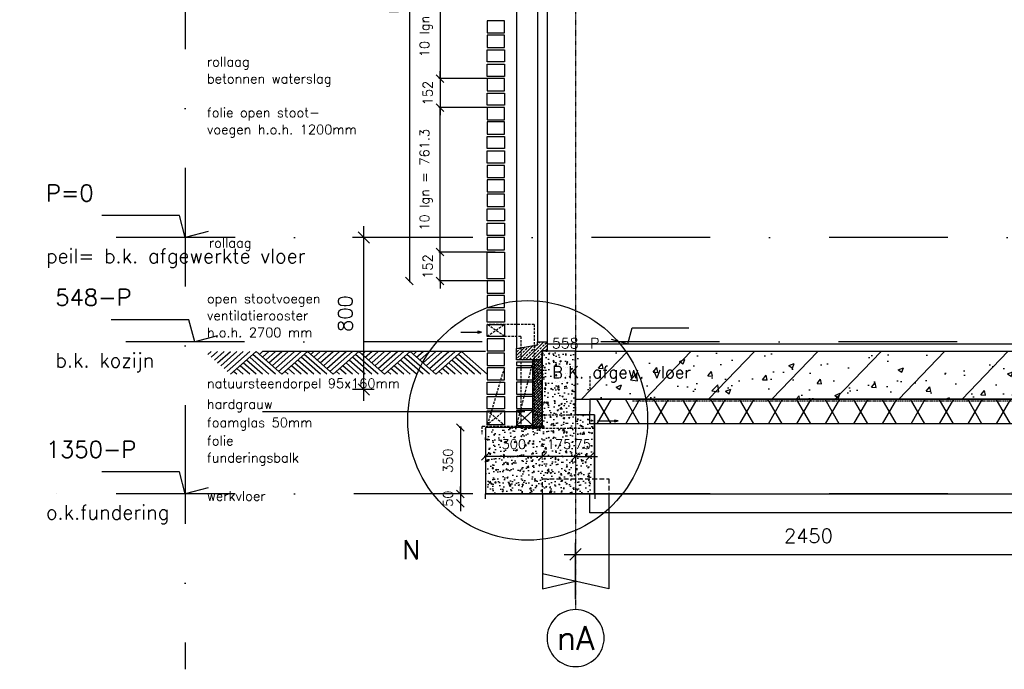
# Model space of a CAD drawing. Extents: x 149262 to 371235, y 141599 to 287858.
# Tile 33 of 60: x 149663 to 154844, y 180318 to 183740. Entities that reach past the tile are written whole.
import ezdxf
from ezdxf.enums import TextEntityAlignment as Align

# ---------------------------------------------------------------- set-up
doc = ezdxf.new("R2010")
doc.units = 0
doc.header["$LTSCALE"] = 50
doc.header["$MEASUREMENT"] = 0
doc.header["$PDMODE"] = 3
doc.header["$PDSIZE"] = 0.1
for name, pattern in [('DASHDOT', [1, 0.5, -0.25, 0, -0.25]), ('DASHED', [0.75, 0.5, -0.25]), ('DD1', [2.66667, 1.66667, -0.5, 0, -0.5]), ('HIDDEN', [0.375, 0.25, -0.125]), ('HIDDEN2', [0.1875, 0.125, -0.0625])]:
    doc.linetypes.add(name, pattern=pattern)
doc.layers.get('0').update_dxf_attribs({"linetype": 'CONTINUOUS'})
doc.layers.get('DEFPOINTS').update_dxf_attribs({"linetype": 'CONTINUOUS'})
for name, color, linetype in [('_DETAILNUMMERS', 4, 'CONTINUOUS'), ('_DETAILNUMMERSTEKST', 4, 'CONTINUOUS'), ('A--A21--_F-23-', 9, 'CONTINUOUS'), ('A--A23--_F--3-', 9, 'CONTINUOUS'), ('A--A35--_F--3-', 9, 'CONTINUOUS'), ('A--L$1-D1-ACEER', 1, 'CONTINUOUS'), ('A--L$7A3-_STRAMIEN', 3, 'CONTINUOUS'), ('A--L11D5_GRONDWERK', 5, 'CONTINUOUS'), ('A--L13D1_VLOEREN', 1, 'CONTINUOUS'), ('A--L13D3_VLOEREN', 3, 'CONTINUOUS'), ('A--L13DC4_VLOEREN', 4, 'HIDDEN'), ('A--L16--', 7, 'CONTINUOUS'), ('A--L16--_F123-', 7, 'CONTINUOUS'), ('A--L16D4_FUNDERING', 4, 'CONTINUOUS'), ('A--L17--', 7, 'CONTINUOUS'), ('A--L17--_F123-', 7, 'CONTINUOUS'), ('A--L21--', 3, 'CONTINUOUS'), ('A--L21--_F--3-', 7, 'CONTINUOUS'), ('A--L21--_F-23-', 4, 'CONTINUOUS'), ('A--L21D1_BUITENWAND', 1, 'CONTINUOUS'), ('A--L21DC1_BUITENWAND', 1, 'HIDDEN'), ('A--L23--', 7, 'CONTINUOUS'), ('A--L23--_F--3-', 7, 'CONTINUOUS'), ('A--L28DC1_KONSTRUKTIES', 1, 'HIDDEN2'), ('A--L31--', 2, 'CONTINUOUS'), ('A--L31--_F--3-', 7, 'CONTINUOUS'), ('A--L31A1_BUITENKOZIJN', 1, 'CONTINUOUS'), ('A--M$1A-_F123-', 1, 'CONTINUOUS'), ('A--M01A1_MAATVOERING', 1, 'CONTINUOUS'), ('A--M01B1_HOOGTE_MAATV', 1, 'CONTINUOUS'), ('A--T$7A-_STRAMIEN', 2, 'CONTINUOUS'), ('A--T01A-25_TEKST', 2, 'CONTINUOUS'), ('A--T01B2_HOOGTE_MAATV', 2, 'CONTINUOUS'), ('A--T01B3_HOOGTE_MAATV', 3, 'CONTINUOUS'), ('Rtrappen', 1, 'CONTINUOUS'), ('STRAMIEN', 8, 'DD1'), ('X--LR---_CP', 7, 'CONTINUOUS')]:
    doc.layers.add(name, color=color, linetype=linetype)
doc.styles.add('ALFA-0_25', font='ROMANS')
doc.styles.add('HIEMSTRA', font='romans.shx')
doc.styles.add('HOOGTEXT', font='ROMANS.shx', dxfattribs={"height": 2.5})
doc.dimstyles.get("Standard").update_dxf_attribs({"dimscale": 50, "dimtxt": 2.5, "dimasz": 2, "dimexe": 0.3, "dimexo": 0.3, "dimgap": 2, "dimtad": 1, "dimdec": 0, "dimzin": 0, "dimdsep": 46, "dimtxsty": 'HIEMSTRA', "dimblk1": 'OBLIQUE', "dimblk2": 'OBLIQUE', "dimsah": 1, "dimcen": 0.09, "dimdle": 0.3, "dimclrd": 1, "dimclre": 1, "dimclrt": 2, "dimadec": 0, "dimazin": 0, "dimtfac": 1, "dimtdec": 4, "dimtix": 1, "dimtmove": 2, "dimatfit": 3, "dimldrblk": 'OBLIQUE', "dimfxl": 0, "dimtvp": 625, "dimtolj": 1, "dimtzin": 0, "dimarcsym": 0})
doc.dimstyles.new('STANDARD$0', dxfattribs={"dimscale": 30, "dimtxt": 2.5, "dimasz": 2, "dimexe": 2, "dimexo": 0, "dimgap": 2, "dimtad": 1, "dimdec": 0, "dimzin": 0, "dimdsep": 46, "dimtxsty": 'ALFA-0_25', "dimblk1": 'OBLIQUE', "dimblk2": 'OBLIQUE', "dimsah": 1, "dimcen": -3, "dimdle": 2, "dimclrd": 1, "dimclre": 1, "dimclrt": 2, "dimadec": 0, "dimazin": 0, "dimtfac": 0.666667, "dimtofl": 0, "dimtmove": 2, "dimatfit": 3, "dimldrblk": 'OBLIQUE', "dimfxl": 0, "dimtvp": 0.833333, "dimtolj": 1, "dimtzin": 0, "dimarcsym": 0})

# ---------------------------------------------------------------- blocks, each defined once
blk = doc.blocks.new('_OBLIQUE')
at = {"color": 0, "linetype": 'ByBlock'}
blk.add_line((-0.5, -0.5), (0.5, 0.5), dxfattribs=at)
blk = doc.blocks.new('*D220')
at = {"layer": 'A--M$1A-_F123-', "color": 1, "lineweight": -2}
for p, q in [((152588, 180686.9), (152588, 180983.6)), ((155038, 180686.9), (155038, 180983.6)), ((152528, 180923.6), (155098, 180923.6))]:
    blk.add_line(p, q, dxfattribs=at)
at = {"layer": 'DEFPOINTS', "color": 0}
for p in [(155038, 180923.6), (152588, 180686.9), (155038, 180686.9)]:
    blk.add_point(p, dxfattribs=at)
at = {"layer": 'A--M$1A-_F123-', "color": 1, "lineweight": -2, "xscale": 60, "yscale": 60, "zscale": 60, "rotation": 180}
blk.add_blockref('_OBLIQUE', (152588, 180923.6), dxfattribs=at)
at = {"layer": 'A--M$1A-_F123-', "color": 1, "lineweight": -2, "xscale": 60, "yscale": 60, "zscale": 60}
blk.add_blockref('_OBLIQUE', (155038, 180923.6), dxfattribs=at)
at = {"layer": 'A--M$1A-_F123-', "color": 2, "insert": (153813, 181021.1), "char_height": 75, "attachment_point": 5, "style": 'ALFA-0_25'}
blk.add_mtext('\\A1;2450', dxfattribs=at)
blk = doc.blocks.new('HOOGTEP')
at = {"layer": 'A--M01A1_MAATVOERING'}
for p, q in [((0, 0), (0.62, 2.33)), ((0.62, 2.33), (8.79, 2.33)), ((-2.41, 0.65), (0, 0))]:
    blk.add_line(p, q, dxfattribs=at)
at = {"layer": 'A--M01B1_HOOGTE_MAATV'}
blk.add_line((-1.38, 0), (0.91, 0), dxfattribs=at)
at = {"layer": 'A--T01B2_HOOGTE_MAATV', "style": 'HOOGTEXT', "flags": 4}
blk.add_attdef('TEKST', (1.84, -0.67), '', height=1.5, dxfattribs=at)
at = {"layer": 'A--T01B3_HOOGTE_MAATV', "style": 'HOOGTEXT', "flags": 4}
blk.add_attdef('HOOGTE', (1.67, 3.82), '', height=1.75, dxfattribs=at)
blk = doc.blocks.new('*D197')
at = {"layer": 'A--M$1A-_F123-', "color": 1, "lineweight": -2}
for p, q in [((152588, 181439.1), (152548, 181439.1)), ((152588, 181442.7), (152588, 181433.1)), ((152588, 181439.1), (152663, 181439.1)), ((152663, 181442.7), (152663, 181433.1)), ((152663, 181439.1), (152703, 181439.1))]:
    blk.add_line(p, q, dxfattribs=at)
at = {"layer": 'DEFPOINTS', "color": 0}
for p in [(152588, 181448.7), (152663, 181448.7), (152663, 181439.1)]:
    blk.add_point(p, dxfattribs=at)
at = {"layer": 'A--M$1A-_F123-', "color": 1, "lineweight": -2, "xscale": 40, "yscale": 40, "zscale": 40}
blk.add_blockref('_OBLIQUE', (152588, 181439.1), dxfattribs=at)
at = {"layer": 'A--M$1A-_F123-', "color": 1, "lineweight": -2, "xscale": 40, "yscale": 40, "zscale": 40, "rotation": 180}
blk.add_blockref('_OBLIQUE', (152663, 181439.1), dxfattribs=at)
at = {"layer": 'A--M$1A-_F123-', "color": 2, "insert": (152625.5, 181504.1), "char_height": 50, "attachment_point": 5, "style": 'HIEMSTRA'}
blk.add_mtext('\\A1;75', dxfattribs=at)
blk = doc.blocks.new('*D198')
at = {"layer": 'A--M$1A-_F123-', "color": 1, "lineweight": -2}
for p, q in [((152412.8, 181439.1), (152372.8, 181439.1)), ((152588, 181439.1), (152412.8, 181439.1)), ((152588, 181439.1), (152628, 181439.1))]:
    blk.add_line(p, q, dxfattribs=at)
at = {"layer": 'DEFPOINTS', "color": 0}
for p in [(152412.8, 181439.1), (152412.8, 181439.1), (152588, 181439.1)]:
    blk.add_point(p, dxfattribs=at)
at = {"layer": 'A--M$1A-_F123-', "color": 1, "lineweight": -2, "xscale": 40, "yscale": 40, "zscale": 40}
blk.add_blockref('_OBLIQUE', (152412.8, 181439.1), dxfattribs=at)
at = {"layer": 'A--M$1A-_F123-', "color": 1, "lineweight": -2, "xscale": 40, "yscale": 40, "zscale": 40, "rotation": 180}
blk.add_blockref('_OBLIQUE', (152588, 181439.1), dxfattribs=at)
at = {"layer": 'A--M$1A-_F123-', "color": 2, "insert": (152500.4, 181504.1), "char_height": 50, "attachment_point": 5, "style": 'HIEMSTRA'}
blk.add_mtext('\\A1;175', dxfattribs=at)
blk = doc.blocks.new('*D199')
at = {"layer": 'A--M$1A-_F123-', "color": 1, "lineweight": -2}
for p, q in [((152418.8, 181439.1), (152107, 181439.1)), ((152113, 181457.7), (152113, 181433.1)), ((152412.8, 181457.7), (152412.8, 181433.1))]:
    blk.add_line(p, q, dxfattribs=at)
at = {"layer": 'DEFPOINTS', "color": 0}
for p in [(152113, 181463.7), (152113, 181439.1), (152412.8, 181463.7)]:
    blk.add_point(p, dxfattribs=at)
at = {"layer": 'A--M$1A-_F123-', "color": 1, "lineweight": -2, "xscale": 40, "yscale": 40, "zscale": 40, "rotation": 180}
blk.add_blockref('_OBLIQUE', (152113, 181439.1), dxfattribs=at)
at = {"layer": 'A--M$1A-_F123-', "color": 1, "lineweight": -2, "xscale": 40, "yscale": 40, "zscale": 40}
blk.add_blockref('_OBLIQUE', (152412.8, 181439.1), dxfattribs=at)
at = {"layer": 'A--M$1A-_F123-', "color": 2, "insert": (152262.9, 181504.1), "char_height": 50, "attachment_point": 5, "style": 'HIEMSTRA'}
blk.add_mtext('\\A1;300', dxfattribs=at)
blk = doc.blocks.new('*D200')
at = {"layer": 'A--M$1A-_F123-', "color": 1, "lineweight": -2}
for p, q in [((151981.4, 181597.8), (151981.4, 181235.8)), ((151987.6, 181591.8), (151975.4, 181591.8)), ((151987.6, 181241.8), (151975.4, 181241.8))]:
    blk.add_line(p, q, dxfattribs=at)
at = {"layer": 'DEFPOINTS', "color": 0}
for p in [(151993.6, 181591.8), (151981.4, 181241.8), (151993.6, 181241.8)]:
    blk.add_point(p, dxfattribs=at)
at = {"layer": 'A--M$1A-_F123-', "color": 1, "lineweight": -2, "xscale": 40, "yscale": 40, "zscale": 40}
for p, rotation in [((151981.4, 181591.8), 90), ((151981.4, 181241.8), 270)]:
    blk.add_blockref('_OBLIQUE', p, dxfattribs=dict(at, rotation=rotation))
at = {"layer": 'A--M$1A-_F123-', "color": 2, "insert": (151916.4, 181416.8), "char_height": 50, "attachment_point": 5, "rotation": 90, "style": 'HIEMSTRA'}
blk.add_mtext('\\A1;350', dxfattribs=at)
blk = doc.blocks.new('*D201')
at = {"layer": 'A--M$1A-_F123-', "color": 1, "lineweight": -2}
for p, q in [((151981.4, 181241.8), (151981.4, 181281.8)), ((151981.4, 181241.8), (151981.4, 181191.8)), ((151981.4, 181191.8), (151981.4, 181151.8))]:
    blk.add_line(p, q, dxfattribs=at)
at = {"layer": 'DEFPOINTS', "color": 0}
for p in [(151981.4, 181241.8), (151981.4, 181191.8), (151981.4, 181191.8)]:
    blk.add_point(p, dxfattribs=at)
at = {"layer": 'A--M$1A-_F123-', "color": 1, "lineweight": -2, "xscale": 40, "yscale": 40, "zscale": 40}
for p, rotation in [((151981.4, 181241.8), 270), ((151981.4, 181191.8), 90)]:
    blk.add_blockref('_OBLIQUE', p, dxfattribs=dict(at, rotation=rotation))
at = {"layer": 'A--M$1A-_F123-', "color": 2, "insert": (151916.4, 181216.8), "char_height": 50, "attachment_point": 5, "rotation": 90, "style": 'HIEMSTRA'}
blk.add_mtext('\\A1;50', dxfattribs=at)
blk = doc.blocks.new('Q010075-')
at = {"layer": 'A--L17--_F123-', "color": 1, "linetype": 'DASHED'}
blk.add_lwpolyline([(-175, 0), (-175, 80), (175, 80), (175, 0)], dxfattribs=at)
at = {"layer": 'A--L17--_F123-', "color": 1, "linetype": 'Continuous'}
for points in [[(175, 0), (175, -500), (-175, -420)], [(-175, 0), (-175, -500), (0, -460)]]:
    blk.add_lwpolyline(points, dxfattribs=at)
at = {"layer": 'X--LR---_CP'}
for p in [(-175, 0), (-175, 0), (175, 0)]:
    blk.add_point(p, dxfattribs=at)
blk = doc.blocks.new('*D205')
at = {"layer": 'A--M$1A-_F123-', "color": 1, "lineweight": -2}
for p, q in [((152156.7, 183276.9), (151868.7, 183276.9)), ((151874.7, 182509.6), (151874.7, 183282.9)), ((152122, 182515.6), (151868.7, 182515.6))]:
    blk.add_line(p, q, dxfattribs=at)
at = {"layer": 'DEFPOINTS', "color": 0}
for p in [(151874.7, 183276.9), (152162.7, 183276.9), (152128, 182515.6)]:
    blk.add_point(p, dxfattribs=at)
at = {"layer": 'A--M$1A-_F123-', "color": 1, "lineweight": -2, "xscale": 40, "yscale": 40, "zscale": 40}
for p, rotation in [((151874.7, 183276.9), 90), ((151874.7, 182515.6), 270)]:
    blk.add_blockref('_OBLIQUE', p, dxfattribs=dict(at, rotation=rotation))
at = {"layer": 'A--M$1A-_F123-', "color": 2, "insert": (151801.4, 182896.3), "char_height": 50, "attachment_point": 5, "rotation": 90, "style": 'HIEMSTRA'}
blk.add_mtext('\\A1;10 lgn = 761.3', dxfattribs=at)
blk = doc.blocks.new('*D208')
at = {"layer": 'A--M$1A-_F123-', "color": 1, "lineweight": -2}
for p, q in [((151874.7, 182515.6), (151874.7, 182555.6)), ((152164.5, 182515.6), (151868.7, 182515.6)), ((151874.7, 182363.4), (151874.7, 182515.6)), ((152156.7, 182363.4), (151868.7, 182363.4)), ((151874.7, 182363.4), (151874.7, 182323.4))]:
    blk.add_line(p, q, dxfattribs=at)
at = {"layer": 'DEFPOINTS', "color": 0}
for p in [(151874.7, 182515.6), (152170.5, 182515.6), (152162.7, 182363.4)]:
    blk.add_point(p, dxfattribs=at)
at = {"layer": 'A--M$1A-_F123-', "color": 1, "lineweight": -2, "xscale": 40, "yscale": 40, "zscale": 40}
for p, rotation in [((151874.7, 182515.6), 270), ((151874.7, 182363.4), 90)]:
    blk.add_blockref('_OBLIQUE', p, dxfattribs=dict(at, rotation=rotation))
at = {"layer": 'A--M$1A-_F123-', "color": 2, "insert": (151809.7, 182439.5), "char_height": 50, "attachment_point": 5, "rotation": 90, "style": 'HIEMSTRA'}
blk.add_mtext('\\A1;152', dxfattribs=at)
blk = doc.blocks.new('*D209')
at = {"layer": 'A--M$1A-_F123-', "color": 1, "lineweight": -2}
for p, q in [((151874.7, 183429.2), (151874.7, 183469.2)), ((152156.7, 183429.2), (151868.7, 183429.2)), ((151874.7, 183429.2), (151874.7, 183276.9)), ((152164.5, 183276.9), (151868.7, 183276.9)), ((151874.7, 183276.9), (151874.7, 183236.9))]:
    blk.add_line(p, q, dxfattribs=at)
at = {"layer": 'DEFPOINTS', "color": 0}
for p in [(152162.7, 183429.2), (151874.7, 183276.9), (152170.5, 183276.9)]:
    blk.add_point(p, dxfattribs=at)
at = {"layer": 'A--M$1A-_F123-', "color": 1, "lineweight": -2, "xscale": 40, "yscale": 40, "zscale": 40}
for p, rotation in [((151874.7, 183429.2), 270), ((151874.7, 183276.9), 90)]:
    blk.add_blockref('_OBLIQUE', p, dxfattribs=dict(at, rotation=rotation))
at = {"layer": 'A--M$1A-_F123-', "color": 2, "insert": (151809.7, 183353.1), "char_height": 50, "attachment_point": 5, "rotation": 90, "style": 'HIEMSTRA'}
blk.add_mtext('\\A1;152', dxfattribs=at)
blk = doc.blocks.new('*D210')
at = {"layer": 'A--M$1A-_F123-', "color": 1, "lineweight": -2}
for p, q in [((152122, 184190.5), (151868.7, 184190.5)), ((151874.7, 184196.5), (151874.7, 183423.2)), ((152156.7, 183429.2), (151868.7, 183429.2))]:
    blk.add_line(p, q, dxfattribs=at)
at = {"layer": 'DEFPOINTS', "color": 0}
for p in [(152128, 184190.5), (151874.7, 183429.2), (152162.7, 183429.2)]:
    blk.add_point(p, dxfattribs=at)
at = {"layer": 'A--M$1A-_F123-', "color": 1, "lineweight": -2, "xscale": 40, "yscale": 40, "zscale": 40}
for p, rotation in [((151874.7, 184190.5), 90), ((151874.7, 183429.2), 270)]:
    blk.add_blockref('_OBLIQUE', p, dxfattribs=dict(at, rotation=rotation))
at = {"layer": 'A--M$1A-_F123-', "color": 2, "insert": (151801.4, 183809.9), "char_height": 50, "attachment_point": 5, "rotation": 90, "style": 'HIEMSTRA'}
blk.add_mtext('\\A1;10 lgn = 761.3', dxfattribs=at)
blk = doc.blocks.new('*D217')
at = {"layer": 'A--M$1A-_F123-', "color": 1, "linetype": 'Continuous', "lineweight": -2}
for p, q in [((151713.1, 185947.8), (151713.1, 182357.4)), ((151707.1, 182363.4), (151707.1, 182363.4))]:
    blk.add_line(p, q, dxfattribs=at)
at = {"layer": 'DEFPOINTS', "color": 0, "linetype": 'Continuous'}
for p in [(151713.1, 185941.8, 0), (151713.1, 182363.4), (151713.1, 182363.4)]:
    blk.add_point(p, dxfattribs=at)
at = {"layer": 'A--M$1A-_F123-', "color": 1, "linetype": 'Continuous', "lineweight": -2, "xscale": 40, "yscale": 40, "zscale": 40}
for p, rotation in [((151713.1, 185941.8), 90), ((151713.1, 182363.4), 270)]:
    blk.add_blockref('_OBLIQUE', p, dxfattribs=dict(at, rotation=rotation))
at = {"layer": 'A--M$1A-_F123-', "color": 3, "linetype": 'Continuous', "insert": (151639.7, 184152.6), "char_height": 50, "attachment_point": 5, "rotation": 90, "style": 'HIEMSTRA'}
blk.add_mtext('\\A1;\\fRomanS|b0|i0|c0|p0;lagenmaat=76.13 mm', dxfattribs=at)
blk = doc.blocks.new('*U578')
at = {"layer": 'A--A21--_F-23-', "linetype": 'Continuous'}
h = blk.add_hatch(dxfattribs=at)
h.set_pattern_fill('ALFAISO', color=256, scale=130, angle=180, style=0)
h.set_pattern_definition([(240, (8e-15, 65), (112.5833, -65), []), (300, (8e-15, 65), (112.5833, 65), [])])
h.paths.add_polyline_path([(0, 0), (65, -65), (-4702.3, -65), (-4702.3, 0), (-4702.3, 65), (-65, 65)])
at = {"layer": 'A--L21--_F--3-', "color": 3, "linetype": 'Continuous'}
for points in [[(-65, 65), (-65, 65), (-4702.3, 65), (-4702.3, 0)], [(65, -65), (65, -65), (-4702.3, -65), (-4702.3, 0)]]:
    blk.add_lwpolyline(points, dxfattribs=at)
blk = doc.blocks.new('*U576')
at = {"layer": 'A--L23--_F--3-', "color": 2, "linetype": 'Continuous'}
blk.add_lwpolyline([(0, 0), (0, 25), (575.2, 25), (575.2, 0)], dxfattribs=at)
blk = doc.blocks.new('*D250')
at = {"layer": 'A--M$1A-_F123-', "color": 1, "lineweight": -2}
for p, q in [((151473.4, 181731.8), (151473.4, 182651.8)), ((151528, 182591.8), (151413.4, 182591.8)), ((151528, 181791.8), (151413.4, 181791.8))]:
    blk.add_line(p, q, dxfattribs=at)
at = {"layer": 'DEFPOINTS', "color": 0}
for p in [(151473.4, 182591.8), (151528, 182591.8), (151528, 181791.8)]:
    blk.add_point(p, dxfattribs=at)
at = {"layer": 'A--M$1A-_F123-', "color": 1, "lineweight": -2, "xscale": 60, "yscale": 60, "zscale": 60}
for p, rotation in [((151473.4, 182591.8), 90), ((151473.4, 181791.8), 270)]:
    blk.add_blockref('_OBLIQUE', p, dxfattribs=dict(at, rotation=rotation))
at = {"layer": 'A--M$1A-_F123-', "color": 2, "insert": (151375.9, 182191.8), "char_height": 75, "attachment_point": 5, "rotation": 90, "style": 'ALFA-0_25'}
blk.add_mtext('\\A1;800', dxfattribs=at)
blk = doc.blocks.new('Q010064-')
at = {"layer": 'A--L16--_F123-', "color": 1, "linetype": 'Continuous'}
for points in [[(37.5, -37.5), (75, 0)], [(75, -75), (150, 0)], [(112.5, -112.5), (225, 0)], [(150, -150), (300, 0)], [(187.5, -187.5), (375, 0)], [(225, -225), (450, 0)], [(262.5, -262.5), (525, 0)], [(300, -300), (600, 0)], [(900, -300), (600, 0)], [(675, -300), (487.5, -112.5)], [(750, -300), (525, -75)], [(825, -300), (562.5, -37.5)], [(450, -300), (375, -225)], [(525, -300), (412.5, -187.5)], [(600, -300), (450, -150)], [(375, -300), (337.5, -262.5)]]:
    blk.add_lwpolyline(points, dxfattribs=at)
at = {"layer": 'X--LR---_CP'}
blk.add_point((600, 0), dxfattribs=at)
blk.add_point((600, 0), dxfattribs=at)
blk = doc.blocks.new('A$C1CA82ED4')
at = {"layer": 'A--L16--', "xscale": 0.4504033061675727, "yscale": 0.3999999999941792}
for p in [(-16.9, 120), (253.4, 120), (523.6, 120), (793.8, 120), (1064.1, 120)]:
    blk.add_blockref('Q010064-', p, dxfattribs=at)

msp = doc.modelspace()

# ---------------------------------------------------------------- hatches: boundary and pattern name
at = {"layer": 'A--A21--_F-23-'}
h = msp.add_hatch(dxfattribs=at)
h.set_pattern_fill('ANSI38', color=256, scale=80, style=0)
h.set_pattern_definition([(45, (16179.166, 85196.347), (-7.0710678, 7.0710678), []), (135, (16179.166, 85196.347), (-21.21320344, 7.0710678), [25, -15])])
h.paths.add_polyline_path([(152412, 181595.6), (152362, 181595.6), (152362, 181947.6), (152412, 181947.6)])
at = {"layer": 'A--A23--_F--3-'}
h = msp.add_hatch(dxfattribs=at)
h.set_pattern_fill('ALFABET', color=256, scale=40, angle=1, style=0, pattern_type=2)
h.set_pattern_definition([(46, (98041.84, 208488.68), (-172.64155, 166.718), []), (51, (98041.84, 208488.68), (287.29845, -20.0899), [30, -330]), (356, (98041.84, 208488.68), (-60.7431, 299.8624), [24, -264]), (101.4514, (98065.78, 208487), (226.5556, 279.7724), [25.4961, -280.4568]), (47.1842, (98040.44, 208568.66), (427.9869, -58.7472), [45, -495]), (97.6356, (98076.1, 208563.77), (367.0079, 396.1126), [38.244, -420.6852]), (352.1842, (98040.44, 208568.66), (367.0076, 396.113), [36, -396]), (22, (98080.78, 208549.37), (241.5371, -156.856), [30, -330]), (327, (98080.78, 208549.37), (92.249, 291.7144), [24, -264]), (72.4514, (98100.9, 208536.3), (333.7863, 134.8581), [25.4961, -280.4568]), (38.5, (98041.84, 208488.68), (2.53928, 133.22215), [0, -260.8, 0, -268, 0, -265]), (8.5, (98041.84, 208488.68), (102.4584, 159.57714), [0, -152.8, 0, -254.8, 0, -101]), (328.5, (97952.65, 208487.12), (213.6539, -5.29398), [0, -100, 0, -312, 0, -414]), (318.5, (97912.65, 208486.42), (232.5401, 44.1071), [0, -130, 0, -207.2, 0, -294]), (318.5, (97912.65, 208486.42), (232.5401, 44.1071), [0, -130, 0, -207.2, 0, -294])])
h.paths.add_polyline_path([(155038, 181991.8), (152588, 181991.8), (152588, 181741.8), (155038, 181741.8)])
h.paths.add_polyline_path([(156988, 181991.8), (156637.6, 181991.8), (156609.1, 181968.8), (156485.7, 181968.8), (156480.7, 181991.8), (155038, 181991.8), (155038, 181741.8), (156988, 181741.8)])
h.paths.add_polyline_path([(157300.3, 181991.8), (157250.3, 181991.8), (157200.3, 181991.8), (157150.3, 181991.8), (157100.3, 181991.8), (156988, 181991.8), (156988, 181741.8), (157300.3, 181741.8)])
h.paths.add_polyline_path([(151622.6, 181767.4), (152662.7, 181767.4), (152662.7, 181894.8), (151622.6, 181894.8)], flags=9)
h = msp.add_hatch(dxfattribs=at)
h.set_pattern_fill('AR-CONC', color=256, scale=10, style=0)
h.set_pattern_definition([(50, (-2009.353, 90145.88), (71.726018, -6.275213), [7.5, -82.5]), (355, (-2009.35, 90145.88), (-13.875133, 75.219213), [6, -66]), (100.4514, (-2003.376, 90145.36), (57.850938, 68.943954), [6.37402, -70.11421]), (46.1842, (-2009.35, 90165.88), (106.724105, -16.5519), [11.25, -123.75]), (96.6356, (-2000.46, 90164.5), (93.46627, 97.41179), [9.56103, -105.1713]), (351.1842, (-2009.35, 90165.88), (93.466195, 97.41186), [9, -99]), (21, (-1999.353, 90160.88), (59.690705, -40.26189), [7.5, -82.5]), (326, (-1999.35, 90160.88), (24.331533, 72.515005), [6, -66]), (71.4514, (-1994.38, 90157.527), (84.022263, 32.25305), [6.37402, -70.11421]), (37.5, (-2009.353, 90145.882), (1.2159855, 33.2893854), [0, -65.2, 0, -67, 0, -66.25]), (7.5, (-2009.353, 90145.88), (26.306954, 39.441171), [0, -38.2, 0, -63.7, 0, -25.25]), (327.5, (-2031.653, 90145.882), (53.3822436, -2.255487), [0, -25, 0, -78, 0, -103.5]), (317.5, (-2041.653, 90145.88), (58.318617, 10.010498), [0, -32.5, 0, -51.8, 0, -73.5])])
h.paths.add_polyline_path([(152113, 181241.8), (152663, 181241.8), (152688, 181658.4), (152588, 181658.4), (152588, 181993.4), (152412.8, 181993.5), (152412.8, 181596.8), (152412.8, 181591.8), (152113, 181591.8)])
at = {"layer": 'A--A35--_F--3-'}
h = msp.add_hatch(dxfattribs=at)
h.set_pattern_fill('ANSI33', color=256, scale=4, style=0)
h.set_pattern_definition([(45, (152776.859, 180854.755), (-17.9605, 17.9605), []), (45, (152794.82, 180854.755), (-17.9605, 17.9605), [12.7, -6.35])])
h.paths.add_polyline_path([(152276.8, 182007), (152387, 182026.8), (152387, 182042.6), (152438, 182042.6), (152438, 181995), (152410.5, 181995), (152410.5, 181947.6), (152393.9, 181947.6), (152362, 181947.6), (152348, 181947.6), (152303, 181947.6), (152276.8, 181947.6)])

# ---------------------------------------------------------------- linework, layer by layer
at = {"layer": '_DETAILNUMMERS'}
msp.add_circle((152336, 181629.1), 630.9, dxfattribs=at)
at = {"layer": 'A--L$1-D1-ACEER'}
for p, q in [((151983.7, 182093.4), (152090.9, 182093.4)), ((152703, 181626.2), (152810.2, 181626.2))]:
    msp.add_line(p, q, dxfattribs=at)
for points in [[(152073.2, 182088.4), (152093.2, 182093.4), (152093.2, 182093.4), (152073.2, 182098.4)], [(152792.5, 181621.2), (152812.5, 181626.2), (152812.5, 181626.2), (152792.5, 181631.2)]]:
    msp.add_lwpolyline(points, close=True, dxfattribs=at)
at = {"layer": 'A--L$7A3-_STRAMIEN', "linetype": 'Continuous', "extrusion": (0, 0, -1)}
msp.add_ellipse((152588, 180482.6), major_axis=(-106.1, 106.1), ratio=1, dxfattribs=at)
at = {"layer": 'A--L11D5_GRONDWERK'}
msp.add_line((152113, 181991.8), (150940.7, 181991.8), dxfattribs=at)
at = {"layer": 'A--L13D1_VLOEREN'}
msp.add_line((152439.2, 182032.6), (156472.1, 182033.4), dxfattribs=at)
at = {"layer": 'A--L13D3_VLOEREN'}
msp.add_lwpolyline([(152412, 181595.6), (152362, 181595.6), (152362, 181947.6), (152412, 181947.6)], close=True, dxfattribs=at)
at = {"layer": 'A--L13DC4_VLOEREN'}
msp.add_line((152409.5, 181596.8), (152094.5, 181596.8), dxfattribs=at)
msp.add_lwpolyline([(152522.6, 181993.4), (152409.5, 181993.4), (152409.5, 181596.8), (152094.5, 181596.8), (152094.5, 181556.2)], dxfattribs=at)
at = {"layer": 'A--L16D4_FUNDERING'}
msp.add_lwpolyline([(152113, 181241.8), (152688, 181241.8), (152688, 181658.4), (152588, 181658.4), (152588, 181993.4), (152412.8, 181993.5), (152412.8, 181596.8), (152412.8, 181591.8), (152113, 181591.8)], close=True, dxfattribs=at)
msp.add_lwpolyline([(152688, 181658.4), (152688, 181241.8), (152113, 181241.8)], dxfattribs=at)
at = {"layer": 'A--L21--_F-23-', "linetype": 'Continuous'}
msp.add_lwpolyline([(157300.3, 181991.8), (152588, 181991.8), (152588, 181741.8), (157300.3, 181741.8)], close=True, dxfattribs=at)
at = {"layer": 'A--L21D1_BUITENWAND'}
for p, q in [((152362, 181602.6), (152277, 181680.4)), ((152277, 181602.6), (152362, 181680.4))]:
    msp.add_line(p, q, dxfattribs=at)
for points in [[(152213, 183733.7), (152123, 183733.7), (152123, 183669.6), (152213, 183669.6)], [(152213, 183657.6), (152123, 183657.6), (152123, 183593.5), (152213, 183593.5)], [(152213, 183517.3), (152123, 183517.3), (152123, 183581.5), (152213, 183581.5)], [(152213, 183441.2), (152123, 183441.2), (152123, 183505.3), (152213, 183505.3)], [(152213, 183429.2), (152123, 183429.2), (152123, 183365.1), (152213, 183365.1)], [(152213, 183288.9), (152123, 183288.9), (152123, 183353.1), (152213, 183353.1)], [(152213, 183276.9), (152123, 183276.9), (152123, 183212.8), (152213, 183212.8)], [(152213, 183200.8), (152123, 183200.8), (152123, 183136.7), (152213, 183136.7)], [(152213, 183060.6), (152123, 183060.6), (152123, 183124.7), (152213, 183124.7)], [(152213, 182984.4), (152123, 182984.4), (152123, 183048.6), (152213, 183048.6)], [(152213, 182972.4), (152123, 182972.4), (152123, 182908.3), (152213, 182908.3)], [(152213, 182896.3), (152123, 182896.3), (152123, 182832.2), (152213, 182832.2)], [(152213, 182820.2), (152123, 182820.2), (152123, 182756), (152213, 182756)], [(152213, 182679.9), (152123, 182679.9), (152123, 182744), (152213, 182744)], [(152213, 182603.8), (152123, 182603.8), (152123, 182667.9), (152213, 182667.9)], [(152213, 182591.8), (152123, 182591.8), (152123, 182527.6), (152213, 182527.6)], [(152213, 182375.4), (152123, 182375.4), (152123, 182515.6), (152213, 182515.6)], [(152213, 182363.4), (152123, 182363.4), (152123, 182299.3), (152213, 182299.3)], [(152213, 182287.3), (152123, 182287.3), (152123, 182223.1), (152213, 182223.1)], [(152213, 182147), (152123, 182147), (152123, 182211.1), (152213, 182211.1)], [(152213, 182070.9), (152123, 182070.9), (152123, 182135), (152213, 182135)], [(152213, 182058.9), (152123, 182058.9), (152123, 181994.7), (152213, 181994.7)], [(152213, 181982.7), (152123, 181982.7), (152123, 181918.6), (152213, 181918.6)], [(152213, 181906.6), (152123, 181906.6), (152123, 181842.5), (152213, 181842.5)], [(152362, 181935.6), (152277, 181935.6), (152277, 181917.4), (152362, 181917.4)], [(152362, 181905.4), (152277, 181905.4), (152277, 181842.4), (152362, 181842.4)], [(152213, 181766.3), (152123, 181766.3), (152123, 181830.5), (152213, 181830.5)], [(152362, 181830.4), (152277, 181830.4), (152277, 181767.4), (152362, 181767.4)], [(152213, 181690.2), (152123, 181690.2), (152123, 181754.3), (152213, 181754.3)], [(152362, 181755.4), (152277, 181755.4), (152277, 181692.4), (152362, 181692.4)], [(152213, 181605.8), (152123, 181605.8), (152123, 181680.3), (152213, 181680.3)], [(152362, 181680.4), (152277, 181680.4), (152277, 181602.6), (152362, 181602.6)]]:
    msp.add_lwpolyline(points, close=True, dxfattribs=at)
at = {"layer": 'A--L21DC1_BUITENWAND'}
for p, q in [((152213, 182072.8), (152123, 182135)), ((152123, 182072), (152213, 182135)), ((152369.7, 182135), (152123, 182135)), ((152369.7, 182135), (152369.7, 181658.9)), ((152299.7, 182070.9), (152123, 182070.9)), ((152299.7, 182070.9), (152299.7, 181588.9)), ((152213, 181906.6), (152123, 181605.8)), ((152362, 181935.6), (152277, 181602.6)), ((152663, 181861.8), (152663, 181791.8)), ((152213, 181680.3), (152123, 181605.8)), ((152123, 181680.3), (152213, 181605.8)), ((152369.7, 181658.9), (152663, 181658.9)), ((152299.7, 181588.9), (152688, 181588.9))]:
    msp.add_line(p, q, dxfattribs=at)
at = {"layer": 'A--L28DC1_KONSTRUKTIES'}
for p, q in [((152888, 181731.8), (163288, 181731.8)), ((152663, 181241.8), (152887.8, 181241.8))]:
    msp.add_line(p, q, dxfattribs=at)
at = {"layer": 'A--L31--'}
msp.add_lwpolyline([(152663, 181241.8), (163513, 181241.8), (163513, 181141.8), (152663, 181141.8)], close=True, dxfattribs=at)
at = {"layer": 'A--L31--_F--3-', "color": 4, "linetype": 'Continuous'}
msp.add_lwpolyline([(152276.8, 182007), (152387, 182026.8), (152387, 182042.6), (152438, 182042.6), (152438, 181995), (152410.5, 181995), (152410.5, 181947.6), (152393.9, 181947.6), (152362, 181947.6), (152348, 181947.6), (152348, 181947.6), (152303, 181947.6), (152303, 181947.6), (152276.8, 181947.6)], close=True, dxfattribs=at)
at = {"layer": 'A--L31A1_BUITENKOZIJN'}
for p, q in [((152438, 188379.8), (152438, 182042.6)), ((152278, 188358.8), (152276.8, 182007)), ((152387, 188358.8), (152387, 182042.6))]:
    msp.add_line(p, q, dxfattribs=at)
at = {"layer": 'A--T01A-25_TEKST'}
msp.add_line((150940.6, 181676.5), (152320.7, 181676.5), dxfattribs=at)
at = {"layer": 'STRAMIEN', "color": 8, "linetype": 'DASHDOT', "ltscale": 25}
for p, q in [((150534.1, 200460.9), (150534.1, 180318.1)), ((160797, 181241.8), (149662.7, 181241.8))]:
    msp.add_line(p, q, dxfattribs=at)
at = {"layer": 'STRAMIEN', "color": 8, "linetype": 'DASHDOT', "ltscale": 0.1}
msp.add_line((152588, 200460.9), (152588, 180632.6), dxfattribs=at)
at = {"layer": 'STRAMIEN', "linetype": 'DASHDOT', "ltscale": 25}
for p, q in [((160797, 182591.8), (149997.4, 182591.8)), ((160846.5, 182042.6), (150046.9, 182042.6))]:
    msp.add_line(p, q, dxfattribs=at)

# ---------------------------------------------------------------- block references
ref = msp.add_blockref('HOOGTEP', (150534.1, 182591.8), dxfattribs=dict(xscale=-50, yscale=50, zscale=50))
ref.add_attrib('TEKST', 'peil= b.k. afgewerkte vloer', (149800.7, 182457.8), dxfattribs={"layer": 'A--T01B2_HOOGTE_MAATV', "height": 75, "style": 'HOOGTEXT', "flags": 4})
ref.add_attrib('HOOGTE', 'P=0', (149800.7, 182782.8), dxfattribs={"layer": 'A--T01B3_HOOGTE_MAATV', "height": 87.5, "style": 'HOOGTEXT', "flags": 4})
ref = msp.add_blockref('HOOGTEP', (150583.5, 182042.6), dxfattribs=dict(xscale=-50, yscale=50, zscale=50))
ref.add_attrib('TEKST', 'b.k. kozijn', (149850.1, 181908.5), dxfattribs={"layer": 'A--T01B2_HOOGTE_MAATV', "height": 75, "style": 'HOOGTEXT', "flags": 4})
ref.add_attrib('HOOGTE', '548-P', (149850.1, 182233.5), dxfattribs={"layer": 'A--T01B3_HOOGTE_MAATV', "height": 87.5, "style": 'HOOGTEXT', "flags": 4})
ref = msp.add_blockref('HOOGTEP', (150534.1, 181241.8), dxfattribs=dict(xscale=-50, yscale=50, zscale=50))
ref.add_attrib('TEKST', 'o.k.fundering', (149800.7, 181107.8), dxfattribs={"layer": 'A--T01B2_HOOGTE_MAATV', "height": 75, "style": 'HOOGTEXT', "flags": 4})
ref.add_attrib('HOOGTE', '1350-P', (149800.7, 181432.8), dxfattribs={"layer": 'A--T01B3_HOOGTE_MAATV', "height": 87.5, "style": 'HOOGTEXT', "flags": 4})
at = {"layer": '_DETAILNUMMERS'}
msp.add_blockref('A$C1CA82ED4', (150653.5, 181871.8), dxfattribs=at)
at = {"layer": 'A--L17--'}
msp.add_blockref('Q010075-', (152588, 181241.8), dxfattribs=at)
at = {"layer": 'A--L21--', "linetype": 'Continuous'}
msp.add_blockref('*U578', (157365.3, 181676.8), dxfattribs=at)
at = {"layer": 'A--L23--'}
msp.add_blockref('*U576', (152113, 181216.8), dxfattribs=at)
at = {"layer": 'Rtrappen'}
ref = msp.add_blockref('HOOGTEP', (152863.1, 182032.7), dxfattribs=dict(at, xscale=36.38973101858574, yscale=36.38973101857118, zscale=36.38973101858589))
ref.add_attrib('TEKST', '558-P', (152463.1, 182008.3), dxfattribs={"layer": 'A--T01B2_HOOGTE_MAATV', "height": 54.58, "style": 'HOOGTEXT', "flags": 4})
ref.add_attrib('HOOGTE', 'B.K. afgew. vloer', (152463.6, 181850.8), dxfattribs={"layer": 'A--T01B3_HOOGTE_MAATV', "height": 63.682, "style": 'HOOGTEXT', "flags": 4})

# ---------------------------------------------------------------- texts
at = {"layer": '_DETAILNUMMERSTEKST', "style": 'HIEMSTRA'}
msp.add_text('N', height=100, dxfattribs=at).set_placement((151675.7, 180898.1))
at = {"layer": 'A--T$7A-_STRAMIEN', "style": 'ALFA-0_25'}
msp.add_text('nA', height=125, dxfattribs=at).set_placement((152588, 180482.6), align=Align.MIDDLE_CENTER)
at = {"layer": 'A--T01A-25_TEKST', "style": 'HIEMSTRA'}
for s, p in [('rollaag', (150647.9, 183493.3)), ('betonnen waterslag', (150647.9, 183404)), ('folie open stoot-', (150647.9, 183225.6)), ('voegen h.o.h. 1200mm', (150647.9, 183136.4)), ('rollaag', (150657.9, 182539.4)), ('open stootvoegen', (150647.9, 182245.7)), ('ventilatierooster', (150647.9, 182156.5)), ('h.o.h. 2700 mm', (150647.9, 182067.3)), ('natuursteendorpel 95x160mm', (150647.9, 181799.2)), ('hardgrauw ', (150647.4, 181689.9)), ('foamglas 50mm', (150647.9, 181593.1)), ('folie', (150647.9, 181497.3)), ('funderingsbalk', (150647.9, 181408.1)), ('werkvloer', (150647.9, 181205.9))]:
    msp.add_text(s, height=50, dxfattribs=at).set_placement(p)

# ---------------------------------------------------------------- dimensions: what is measured, and where the dimension line sits
at = {"layer": 'A--M$1A-_F123-', "linetype": 'Continuous'}
dim = msp.add_linear_dim(base=(151713.1, 182363.4), p1=(151713.1, 185941.8, 0), p2=(151713.1, 182363.4), angle=90, text='\\fRomanS|b0|i0|c0|p0;lagenmaat=76.13 mm', dimstyle='Standard', override={"dimscale": 20, "dimclrt": 3}, dxfattribs=at)
dim.commit()
dim.dimension.update_dxf_attribs({"geometry": '*D217', "text_midpoint": (151639.7, 184152.6)})
at = {"layer": 'A--M$1A-_F123-'}
for base, p1, p2, picture, middle in [((151874.7, 183429.2), (152128, 184190.5), (152162.7, 183429.2), '*D210', (151801.4, 183809.9)), ((151874.7, 183276.9), (152128, 182515.6), (152162.7, 183276.9), '*D205', (151801.4, 182896.3))]:
    dim = msp.add_linear_dim(base=base, p1=p1, p2=p2, angle=270, text='10 lgn = 761.3', dimstyle='Standard', override={"dimscale": 20}, dxfattribs=at)
    dim.commit()
    dim.dimension.update_dxf_attribs({"geometry": picture, "text_midpoint": middle})
for base, p1, p2, angle, picture, middle in [((151874.7, 183276.9), (152162.7, 183429.2), (152170.5, 183276.9), 270, '*D209', (151809.7, 183353.1)), ((151874.7, 182515.6), (152162.7, 182363.4), (152170.5, 182515.6), 270, '*D208', (151809.7, 182439.5)), ((151981.4, 181241.8), (151993.6, 181591.8), (151993.6, 181241.8), 90, '*D200', (151916.4, 181416.8)), ((151981.4, 181191.8), (151981.4, 181241.8), (151981.4, 181191.8), 90, '*D201', (151916.4, 181216.8))]:
    dim = msp.add_linear_dim(base=base, p1=p1, p2=p2, angle=angle, dimstyle='Standard', override={"dimscale": 20}, dxfattribs=at)
    dim.commit()
    dim.dimension.update_dxf_attribs({"geometry": picture, "text_midpoint": middle})
dim = msp.add_linear_dim(base=(151473.4, 182591.8), p1=(151528, 181791.8), p2=(151528, 182591.8), angle=90, dimstyle='STANDARD$0', dxfattribs=at)
dim.commit()
dim.dimension.update_dxf_attribs({"geometry": '*D250', "text_midpoint": (151375.9, 182191.8)})
for base, p1, p2, picture, middle in [((152113, 181439.1), (152412.8, 181463.7), (152113, 181463.7), '*D199', (152262.9, 181504.1)), ((152412.8, 181439.1), (152588, 181439.1), (152412.8, 181439.1), '*D198', (152500.4, 181504.1)), ((152663, 181439.1), (152588, 181448.7), (152663, 181448.7), '*D197', (152625.5, 181504.1))]:
    dim = msp.add_linear_dim(base=base, p1=p1, p2=p2, dimstyle='Standard', override={"dimscale": 20}, dxfattribs=at)
    dim.commit()
    dim.dimension.update_dxf_attribs({"geometry": picture, "text_midpoint": middle})
dim = msp.add_linear_dim(base=(155038, 180923.6), p1=(152588, 180686.9), p2=(155038, 180686.9), dimstyle='STANDARD$0', dxfattribs=at)
dim.commit()
dim.dimension.update_dxf_attribs({"geometry": '*D220', "text_midpoint": (153813, 181021.1)})

doc.saveas('drawing.dxf')
